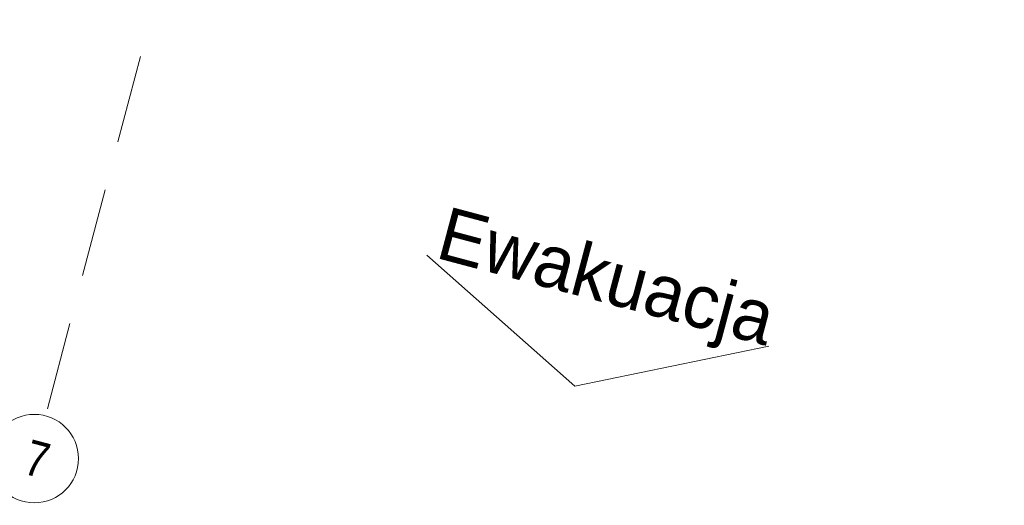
# Model space of a CAD drawing. Header units: millimetres. Extents: x -204291438 to 18864955, y -774833820 to 295284.
# Tile 51 of 87: x 107798 to 110581, y -2710 to -1338. Entities that reach past the tile are written whole.
import ezdxf
from ezdxf.enums import TextEntityAlignment as Align

# ---------------------------------------------------------------- set-up
doc = ezdxf.new("R2010")
doc.units = ezdxf.units.MM
doc.header["$MEASUREMENT"] = 0
doc.linetypes.add('Przerywana długa', pattern=[390, 250, -140])
for name, color, linetype in [('213-A Wymiarowanie wewnętrzne', 7, 'Continuous'), ('295-PPOŻ - Opisy', 7, 'Continuous'), ('410-K Osie', 7, 'Continuous')]:
    doc.layers.add(name, color=color, linetype=linetype)
doc.styles.add('STYL_AUTOMATYCZNY_1', font='txt')
doc.styles.add('STYL_AUTOMATYCZNY_4', font='arial.ttf')
doc.styles.add('STYL_AUTOMATYCZNY_7', font='ARIALN.TTF')
doc.dimstyles.new('STYL_AUTOMATYCZNY__3', dxfattribs={"dimtxt": 64.999998, "dimasz": 47.5, "dimexe": 0.18, "dimexo": 0.0625, "dimgap": 0, "dimtad": 1, "dimdec": 1, "dimlfac": 0.1, "dimzin": 0, "dimdsep": 46, "dimtxsty": 'STYL_AUTOMATYCZNY_4', "dimblk": 'ARROWHEAD_11', "dimblk1": 'ARROWHEAD_11', "dimblk2": 'ARROWHEAD_11', "dimcen": 0.09, "dimclrd": 30, "dimclre": 30, "dimclrt": 30, "dimazin": 0, "dimtfac": 1, "dimtdec": 4, "dimtmove": 0, "dimatfit": 3, "dimfxl": 0, "dimtolj": 1, "dimtzin": 0, "dimarcsym": 0})

# ---------------------------------------------------------------- blocks, each defined once
blk = doc.blocks.new('*D5629')
at = {"layer": '213-A Wymiarowanie wewnętrzne', "linetype": 'Continuous', "lineweight": 200}
for points in [[(146339.1, 12350), (146340, 12345.2), (146342.7, 12341.1), (146346.8, 12338.4), (146351.6, 12337.5), (146356.3, 12338.4), (146360.4, 12341.1), (146363.1, 12345.2), (146364.1, 12350), (146363.1, 12354.8), (146360.4, 12358.8), (146356.3, 12361.5), (146351.6, 12362.5), (146346.8, 12361.5), (146342.7, 12358.8), (146340, 12354.8)], [(142371.6, -2685.4), (142372.6, -2690.2), (142375.3, -2694.2), (142379.3, -2696.9), (142384.1, -2697.9), (142388.9, -2696.9), (142392.9, -2694.2), (142395.7, -2690.2), (142396.6, -2685.4), (142395.7, -2680.6), (142392.9, -2676.5), (142388.9, -2673.8), (142384.1, -2672.9), (142379.3, -2673.8), (142375.3, -2676.5), (142372.6, -2680.6)]]:
    blk.add_hatch(color=30, dxfattribs=at).paths.add_polyline_path(points)
at = {"layer": '213-A Wymiarowanie wewnętrzne', "color": 30, "linetype": 'Continuous', "lineweight": 0}
for p, q in [((146306.2, 12361.9), (146339.5, 12353.2)), ((146348.4, 12337.9), (142387.3, -2673.3)), ((142338.8, -2673.4), (142372, -2682.2)), ((142380.9, -2697.5), (142377.7, -2709.6)), ((142396.2, -2688.6), (142429.4, -2697.3))]:
    blk.add_line(p, q, dxfattribs=at)
blk.add_circle((142384.1, -2685.4), 12.5, dxfattribs=at)
at = {"layer": '213-A Wymiarowanie wewnętrzne', "color": 30, "lineweight": 200, "insert": (144326.8, 4727.8), "char_height": 65, "attachment_point": 7, "rotation": 75.218, "style": 'STYL_AUTOMATYCZNY_4'}
blk.add_mtext('\\A1;{\\pql;\\fArial|b0|i0|c238|p0;\\W1.000000;1\xa0555}', dxfattribs=at)
blk = doc.blocks.new('ARROWHEAD_11')
at = {"color": 0, "linetype": 'Continuous', "lineweight": 0}
blk.add_line((0, 0), (-1, 0), dxfattribs=at)
at = {"color": 0, "linetype": 'Continuous', "lineweight": 0, "const_width": 0.25, "flags": 128}
blk.add_lwpolyline([(-0.125, 0, 1), (0.125, 0, 1)], format="xyb", close=True, dxfattribs=at)
blk = doc.blocks.new('*D6369')
at = {"layer": '213-A Wymiarowanie wewnętrzne', "linetype": 'Continuous', "lineweight": 200}
for points in [[(146339.1, 12350), (146340, 12345.2), (146342.7, 12341.1), (146346.8, 12338.4), (146351.6, 12337.5), (146356.3, 12338.4), (146360.4, 12341.1), (146363.1, 12345.2), (146364.1, 12350), (146363.1, 12354.8), (146360.4, 12358.8), (146356.3, 12361.5), (146351.6, 12362.5), (146346.8, 12361.5), (146342.7, 12358.8), (146340, 12354.8)], [(142371.6, -2685.4), (142372.6, -2690.2), (142375.3, -2694.2), (142379.3, -2696.9), (142384.1, -2697.9), (142388.9, -2696.9), (142392.9, -2694.2), (142395.7, -2690.2), (142396.6, -2685.4), (142395.7, -2680.6), (142392.9, -2676.5), (142388.9, -2673.8), (142384.1, -2672.9), (142379.3, -2673.8), (142375.3, -2676.5), (142372.6, -2680.6)]]:
    blk.add_hatch(color=30, dxfattribs=at).paths.add_polyline_path(points)
at = {"layer": '213-A Wymiarowanie wewnętrzne', "color": 30, "linetype": 'Continuous', "lineweight": 0}
for p, q in [((146306.2, 12361.9), (146339.5, 12353.2)), ((146348.4, 12337.9), (142387.3, -2673.3)), ((142338.8, -2673.4), (142372, -2682.2)), ((142380.9, -2697.5), (142377.7, -2709.6)), ((142396.2, -2688.6), (142429.4, -2697.3))]:
    blk.add_line(p, q, dxfattribs=at)
blk.add_circle((142384.1, -2685.4), 12.5, dxfattribs=at)
at = {"layer": '213-A Wymiarowanie wewnętrzne', "color": 30, "lineweight": 200, "insert": (144326.8, 4727.8), "char_height": 65, "attachment_point": 7, "rotation": 75.218, "style": 'STYL_AUTOMATYCZNY_4'}
blk.add_mtext('\\A1;{\\pql;\\fArial|b0|i0|c238|p0;\\W1.000000;1\xa0555}', dxfattribs=at)
blk = doc.blocks.new('Standardowy znacznik osi[738]_3', base_point=(130461.1, 83149.9))
at = {"layer": '410-K Osie', "color": 5, "linetype": 'Przerywana długa', "lineweight": 0}
blk.add_line((108637, 443.9), (107871.6, -2456.8), dxfattribs=at)
at = {"layer": '410-K Osie', "color": 5, "linetype": 'Continuous', "lineweight": 0}
blk.add_circle((107839.7, -2577.7), 125, dxfattribs=at)
at = {"layer": '410-K Osie', "color": 7, "lineweight": 0, "style": 'STYL_AUTOMATYCZNY_7'}
for tag, p in [('AC_MarkerText_1_0', (130514, 83318)), ('AC_MarkerText_1_1', (107860.7, -2530.4))]:
    blk.add_attdef(tag, text='', height=100, rotation=345.218, dxfattribs=at).set_placement(p, align=Align.TOP_CENTER)
blk = doc.blocks.new('Symbol wejścia 27[751]_3', base_point=(108948.7, -2002.9))
at = {"layer": '295-PPOŻ - Opisy', "color": 1, "linetype": 'Continuous', "lineweight": 0}
for p in [(108948.7, -2002.9), (109915, -2260.3)]:
    blk.add_line(p, (109367.5, -2373.2), dxfattribs=at)
at = {"layer": '295-PPOŻ - Opisy', "color": 7, "lineweight": 0, "style": 'STYL_AUTOMATYCZNY_1'}
blk.add_attdef('txt', text='', height=150, rotation=345.0867, dxfattribs=at).set_placement((109457.6, -2061.6), align=Align.MIDDLE_CENTER)

msp = doc.modelspace()

# ---------------------------------------------------------------- block references
at = {"layer": '295-PPOŻ - Opisy', "color": 1, "linetype": 'Continuous', "lineweight": 0}
msp.add_blockref('Symbol wejścia 27[751]_3', (108948.68, -2002.92), dxfattribs=at).add_auto_attribs({'txt': 'Ewakuacja'})
at = {"layer": '410-K Osie', "color": 5, "linetype": 'Continuous', "lineweight": 0}
ref = msp.add_blockref('Standardowy znacznik osi[738]_3', (130461.06, 83149.85), dxfattribs=at)
ref.add_attrib('AC_MarkerText_1_1', '7', dxfattribs={"color": 7, "lineweight": 0, "height": 100, "rotation": 345.21803, "style": 'STYL_AUTOMATYCZNY_7'}).set_placement((107860.74, -2530.43), align=Align.TOP_CENTER)

# ---------------------------------------------------------------- dimensions: what is measured, and where the dimension line sits
at = {"layer": '213-A Wymiarowanie wewnętrzne', "color": 30, "linetype": 'Continuous', "lineweight": 200}
for picture in ['*D5629', '*D6369']:
    dim = msp.add_linear_dim(base=(142384.1, -2685.39), p1=(51809.1, 37297.33), p2=(47938.32, 22236.47), angle=255.21803, dimstyle='STYL_AUTOMATYCZNY__3', dxfattribs=at)
    dim.commit()
    dim.dimension.update_dxf_attribs({"geometry": picture, "text_midpoint": (144323.82, 4843.87), "dimtype": 160, "text_rotation": 75.21803})

doc.saveas('drawing.dxf')
